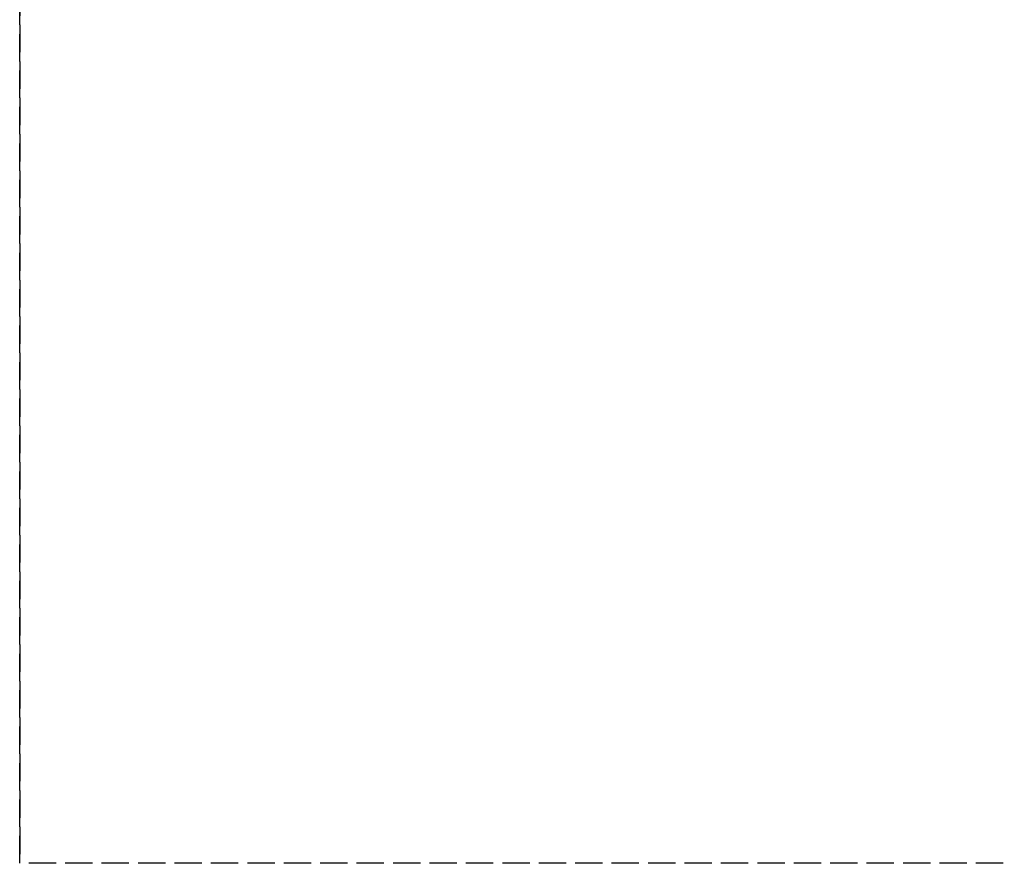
# Model space of a CAD drawing. Header units: millimetres. Extents: x 0 to 2050, y -94 to 94.
# Tile 1 of 14: x 0 to 54, y -94 to -48. Entities that reach past the tile are written whole.
import ezdxf

# ---------------------------------------------------------------- set-up
doc = ezdxf.new("R2010")
doc.units = ezdxf.units.MM
doc.header["$LTSCALE"] = 10
doc.linetypes.add('ALLCAD_Strich', pattern=[0.2, 0.15, -0.05])
doc.layers.add('BESCH_KONT_sich_schn_grun_2d', color=10, linetype='Continuous')
doc.layers.add('BESCH_KONT_sich_schn_seit_2d', color=160, linetype='Continuous')

msp = doc.modelspace()

# ---------------------------------------------------------------- linework, layer by layer
at = {"layer": 'BESCH_KONT_sich_schn_grun_2d', "linetype": 'ALLCAD_Strich'}
for p in [(0, 94), (2050, -94)]:
    msp.add_line(p, (0, -94), dxfattribs=at)
at = {"layer": 'BESCH_KONT_sich_schn_seit_2d', "linetype": 'ALLCAD_Strich'}
for p, q in [((0, 94, 2410), (0, -94, 2410)), ((0, -94, 2360), (0, 94, 2360)), ((0, -94, 2410), (0, -94, 2360))]:
    msp.add_line(p, q, dxfattribs=at)

doc.saveas('drawing.dxf')
